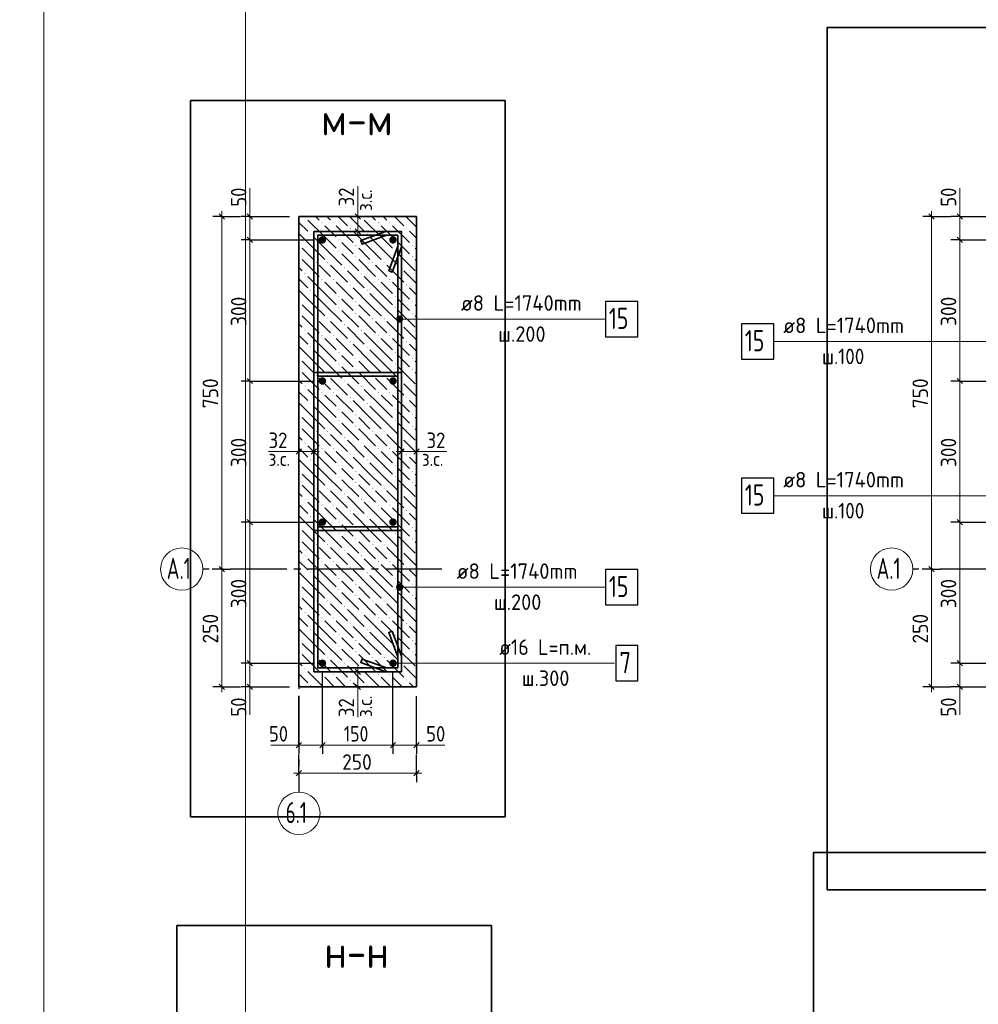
# Model space of a CAD drawing. Header units: millimetres. Extents: x 0 to 59400, y 0 to 42000.
# Tile 19 of 21: x 37198 to 50783, y 19999 to 33954. Entities that reach past the tile are written whole.
import ezdxf

# ---------------------------------------------------------------- set-up
doc = ezdxf.new("R2010")
doc.units = ezdxf.units.MM
doc.linetypes.add('______2', pattern=[270, 200, -70])
doc.linetypes.add('______5', pattern=[1100, 800, -100, 100, -100])
for name, color, linetype, lineweight in [('S1 Продольная арматура', 52, 'Continuous', 25), ('Standard', 7, 'Continuous', 25), ('Заголовок чертежа', 7, 'Continuous', 25), ('Позиционная метка линия выноска', 7, 'Continuous', 13), ('Размерная выноска', 7, 'Continuous', 13), ('Хомут', 52, 'Continuous', 25)]:
    doc.layers.add(name, color=color, linetype=linetype, lineweight=lineweight)
doc.layers.add('ЖБ Пилон', color=7, linetype='______2', lineweight=13, true_color=0xa0a0a0)
doc.layers.add('Оси', color=7, linetype='______5', lineweight=13, true_color=0x656565)
doc.styles.add('ISOCPEUR', font='txt')

msp = doc.modelspace()

# ---------------------------------------------------------------- hatches: boundary and pattern name
at = {"layer": 'S1 Продольная арматура', "linetype": 'Continuous', "lineweight": 18, "transparency": 33554687}
for points in [[(41542, 30833), (41538, 30854), (41526, 30871), (41509, 30883), (41488, 30887), (41468, 30883), (41451, 30871), (41439, 30854), (41435, 30833), (41439, 30813), (41451, 30796), (41468, 30784), (41488, 30780), (41509, 30784), (41526, 30796), (41538, 30813)], [(42542, 30833), (42538, 30854), (42526, 30871), (42509, 30883), (42488, 30887), (42468, 30883), (42451, 30871), (42439, 30854), (42435, 30833), (42439, 30813), (42451, 30796), (42468, 30784), (42488, 30780), (42509, 30784), (42526, 30796), (42538, 30813)], [(41542, 28833), (41538, 28854), (41526, 28871), (41509, 28883), (41488, 28887), (41468, 28883), (41451, 28871), (41439, 28854), (41435, 28833), (41439, 28813), (41451, 28796), (41468, 28784), (41488, 28780), (41509, 28784), (41526, 28796), (41538, 28813)], [(42542, 28833), (42538, 28854), (42526, 28871), (42509, 28883), (42488, 28887), (42468, 28883), (42451, 28871), (42439, 28854), (42435, 28833), (42439, 28813), (42451, 28796), (42468, 28784), (42488, 28780), (42509, 28784), (42526, 28796), (42538, 28813)], [(41542, 26833), (41538, 26854), (41526, 26871), (41509, 26883), (41488, 26887), (41468, 26883), (41451, 26871), (41439, 26854), (41435, 26833), (41439, 26813), (41451, 26796), (41468, 26784), (41488, 26780), (41509, 26784), (41526, 26796), (41538, 26813)], [(42542, 26833), (42538, 26854), (42526, 26871), (42509, 26883), (42488, 26887), (42468, 26883), (42451, 26871), (42439, 26854), (42435, 26833), (42439, 26813), (42451, 26796), (42468, 26784), (42488, 26780), (42509, 26784), (42526, 26796), (42538, 26813)], [(41542, 24833), (41538, 24854), (41526, 24871), (41509, 24883), (41488, 24887), (41468, 24883), (41451, 24871), (41439, 24854), (41435, 24833), (41439, 24813), (41451, 24796), (41468, 24784), (41488, 24780), (41509, 24784), (41526, 24796), (41538, 24813)], [(42542, 24833), (42538, 24854), (42526, 24871), (42509, 24883), (42488, 24887), (42468, 24883), (42451, 24871), (42439, 24854), (42435, 24833), (42439, 24813), (42451, 24796), (42468, 24784), (42488, 24780), (42509, 24784), (42526, 24796), (42538, 24813)]]:
    msp.add_hatch(color=7, dxfattribs=at).paths.add_polyline_path(points)
at = {"layer": 'ЖБ Пилон', "linetype": 'Continuous', "lineweight": 18, "transparency": 33554687}
for points in [[(41236, 31155), (41242, 31161), (41249, 31155), (41242, 31148)], [(42036, 31155), (42042, 31161), (42049, 31155), (42042, 31148)], [(41476, 31075), (41482, 31081), (41489, 31075), (41482, 31068)], [(41636, 31075), (41642, 31081), (41649, 31075), (41642, 31068)], [(41876, 30995), (41882, 31001), (41889, 30995), (41882, 30988)], [(42276, 31075), (42282, 31081), (42289, 31075), (42282, 31068)], [(42436, 31075), (42442, 31081), (42449, 31075), (42442, 31068)], [(42676, 30995), (42682, 31001), (42689, 30995), (42682, 30988)], [(41316, 30915), (41322, 30921), (41329, 30915), (41322, 30908)], [(41716, 30835), (41722, 30841), (41729, 30835), (41722, 30828)], [(42116, 30915), (42122, 30921), (42129, 30915), (42122, 30908)], [(42516, 30835), (42522, 30841), (42529, 30835), (42522, 30828)], [(41156, 30755), (41162, 30761), (41169, 30755), (41162, 30748)], [(41956, 30755), (41962, 30761), (41969, 30755), (41962, 30748)], [(42756, 30755), (42762, 30761), (42769, 30755), (42762, 30748)], [(41156, 30595), (41162, 30601), (41169, 30595), (41162, 30588)], [(41716, 30675), (41722, 30681), (41729, 30675), (41722, 30668)], [(41956, 30595), (41962, 30601), (41969, 30595), (41962, 30588)], [(42516, 30675), (42522, 30681), (42529, 30675), (42522, 30668)], [(42756, 30595), (42762, 30601), (42769, 30595), (42762, 30588)], [(41396, 30515), (41402, 30521), (41409, 30515), (41402, 30508)], [(41556, 30515), (41562, 30521), (41569, 30515), (41562, 30508)], [(41796, 30435), (41802, 30441), (41809, 30435), (41802, 30428)], [(42196, 30515), (42202, 30521), (42209, 30515), (42202, 30508)], [(42356, 30515), (42362, 30521), (42369, 30515), (42362, 30508)], [(42596, 30435), (42602, 30441), (42609, 30435), (42602, 30428)], [(41236, 30355), (41242, 30361), (41249, 30355), (41242, 30348)], [(42036, 30355), (42042, 30361), (42049, 30355), (42042, 30348)], [(41476, 30275), (41482, 30281), (41489, 30275), (41482, 30268)], [(41636, 30275), (41642, 30281), (41649, 30275), (41642, 30268)], [(41876, 30195), (41882, 30201), (41889, 30195), (41882, 30188)], [(42276, 30275), (42282, 30281), (42289, 30275), (42282, 30268)], [(42436, 30275), (42442, 30281), (42449, 30275), (42442, 30268)], [(42676, 30195), (42682, 30201), (42689, 30195), (42682, 30188)], [(41316, 30115), (41322, 30121), (41329, 30115), (41322, 30108)], [(41716, 30035), (41722, 30041), (41729, 30035), (41722, 30028)], [(42116, 30115), (42122, 30121), (42129, 30115), (42122, 30108)], [(42516, 30035), (42522, 30041), (42529, 30035), (42522, 30028)], [(41156, 29955), (41162, 29961), (41169, 29955), (41162, 29948)], [(41716, 29875), (41722, 29881), (41729, 29875), (41722, 29868)], [(41956, 29955), (41962, 29961), (41969, 29955), (41962, 29948)], [(42516, 29875), (42522, 29881), (42529, 29875), (42522, 29868)], [(42756, 29955), (42762, 29961), (42769, 29955), (42762, 29948)], [(41156, 29795), (41162, 29801), (41169, 29795), (41162, 29788)], [(41956, 29795), (41962, 29801), (41969, 29795), (41962, 29788)], [(42756, 29795), (42762, 29801), (42769, 29795), (42762, 29788)], [(41396, 29715), (41402, 29721), (41409, 29715), (41402, 29708)], [(41556, 29715), (41562, 29721), (41569, 29715), (41562, 29708)], [(41796, 29635), (41802, 29641), (41809, 29635), (41802, 29628)], [(42196, 29715), (42202, 29721), (42209, 29715), (42202, 29708)], [(42356, 29715), (42362, 29721), (42369, 29715), (42362, 29708)], [(42596, 29635), (42602, 29641), (42609, 29635), (42602, 29628)], [(41236, 29555), (41242, 29561), (41249, 29555), (41242, 29548)], [(41476, 29475), (41482, 29481), (41489, 29475), (41482, 29468)], [(41636, 29475), (41642, 29481), (41649, 29475), (41642, 29468)], [(42036, 29555), (42042, 29561), (42049, 29555), (42042, 29548)], [(42276, 29475), (42282, 29481), (42289, 29475), (42282, 29468)], [(42436, 29475), (42442, 29481), (42449, 29475), (42442, 29468)], [(41316, 29315), (41322, 29321), (41329, 29315), (41322, 29308)], [(41876, 29395), (41882, 29401), (41889, 29395), (41882, 29388)], [(42116, 29315), (42122, 29321), (42129, 29315), (42122, 29308)], [(42676, 29395), (42682, 29401), (42689, 29395), (42682, 29388)], [(41716, 29235), (41722, 29241), (41729, 29235), (41722, 29228)], [(42516, 29235), (42522, 29241), (42529, 29235), (42522, 29228)], [(41156, 29155), (41162, 29161), (41169, 29155), (41162, 29148)], [(41716, 29075), (41722, 29081), (41729, 29075), (41722, 29068)], [(41956, 29155), (41962, 29161), (41969, 29155), (41962, 29148)], [(42516, 29075), (42522, 29081), (42529, 29075), (42522, 29068)], [(42756, 29155), (42762, 29161), (42769, 29155), (42762, 29148)], [(41156, 28995), (41162, 29001), (41169, 28995), (41162, 28988)], [(41396, 28915), (41402, 28921), (41409, 28915), (41402, 28908)], [(41556, 28915), (41562, 28921), (41569, 28915), (41562, 28908)], [(41956, 28995), (41962, 29001), (41969, 28995), (41962, 28988)], [(42196, 28915), (42202, 28921), (42209, 28915), (42202, 28908)], [(42356, 28915), (42362, 28921), (42369, 28915), (42362, 28908)], [(42756, 28995), (42762, 29001), (42769, 28995), (42762, 28988)], [(41236, 28755), (41242, 28761), (41249, 28755), (41242, 28748)], [(41796, 28835), (41802, 28841), (41809, 28835), (41802, 28828)], [(42036, 28755), (42042, 28761), (42049, 28755), (42042, 28748)], [(42596, 28835), (42602, 28841), (42609, 28835), (42602, 28828)], [(41476, 28675), (41482, 28681), (41489, 28675), (41482, 28668)], [(41636, 28675), (41642, 28681), (41649, 28675), (41642, 28668)], [(42276, 28675), (42282, 28681), (42289, 28675), (42282, 28668)], [(42436, 28675), (42442, 28681), (42449, 28675), (42442, 28668)], [(41316, 28515), (41322, 28521), (41329, 28515), (41322, 28508)], [(41876, 28595), (41882, 28601), (41889, 28595), (41882, 28588)], [(42116, 28515), (42122, 28521), (42129, 28515), (42122, 28508)], [(42676, 28595), (42682, 28601), (42689, 28595), (42682, 28588)], [(41156, 28355), (41162, 28361), (41169, 28355), (41162, 28348)], [(41716, 28435), (41722, 28441), (41729, 28435), (41722, 28428)], [(41956, 28355), (41962, 28361), (41969, 28355), (41962, 28348)], [(42516, 28435), (42522, 28441), (42529, 28435), (42522, 28428)], [(42756, 28355), (42762, 28361), (42769, 28355), (42762, 28348)], [(41156, 28195), (41162, 28201), (41169, 28195), (41162, 28188)], [(41716, 28275), (41722, 28281), (41729, 28275), (41722, 28268)], [(41956, 28195), (41962, 28201), (41969, 28195), (41962, 28188)], [(42516, 28275), (42522, 28281), (42529, 28275), (42522, 28268)], [(42756, 28195), (42762, 28201), (42769, 28195), (42762, 28188)], [(41396, 28115), (41402, 28121), (41409, 28115), (41402, 28108)], [(41556, 28115), (41562, 28121), (41569, 28115), (41562, 28108)], [(42196, 28115), (42202, 28121), (42209, 28115), (42202, 28108)], [(42356, 28115), (42362, 28121), (42369, 28115), (42362, 28108)], [(41236, 27955), (41242, 27961), (41249, 27955), (41242, 27948)], [(41796, 28035), (41802, 28041), (41809, 28035), (41802, 28028)], [(42036, 27955), (42042, 27961), (42049, 27955), (42042, 27948)], [(42596, 28035), (42602, 28041), (42609, 28035), (42602, 28028)], [(41476, 27875), (41482, 27881), (41489, 27875), (41482, 27868)], [(41636, 27875), (41642, 27881), (41649, 27875), (41642, 27868)], [(41876, 27795), (41882, 27801), (41889, 27795), (41882, 27788)], [(42276, 27875), (42282, 27881), (42289, 27875), (42282, 27868)], [(42436, 27875), (42442, 27881), (42449, 27875), (42442, 27868)], [(42676, 27795), (42682, 27801), (42689, 27795), (42682, 27788)], [(41316, 27715), (41322, 27721), (41329, 27715), (41322, 27708)], [(41716, 27635), (41722, 27641), (41729, 27635), (41722, 27628)], [(42116, 27715), (42122, 27721), (42129, 27715), (42122, 27708)], [(42516, 27635), (42522, 27641), (42529, 27635), (42522, 27628)], [(41156, 27555), (41162, 27561), (41169, 27555), (41162, 27548)], [(41956, 27555), (41962, 27561), (41969, 27555), (41962, 27548)], [(42756, 27555), (42762, 27561), (42769, 27555), (42762, 27548)], [(41156, 27395), (41162, 27401), (41169, 27395), (41162, 27388)], [(41716, 27475), (41722, 27481), (41729, 27475), (41722, 27468)], [(41956, 27395), (41962, 27401), (41969, 27395), (41962, 27388)], [(42516, 27475), (42522, 27481), (42529, 27475), (42522, 27468)], [(42756, 27395), (42762, 27401), (42769, 27395), (42762, 27388)], [(41396, 27315), (41402, 27321), (41409, 27315), (41402, 27308)], [(41556, 27315), (41562, 27321), (41569, 27315), (41562, 27308)], [(41796, 27235), (41802, 27241), (41809, 27235), (41802, 27228)], [(42196, 27315), (42202, 27321), (42209, 27315), (42202, 27308)], [(42356, 27315), (42362, 27321), (42369, 27315), (42362, 27308)], [(42596, 27235), (42602, 27241), (42609, 27235), (42602, 27228)], [(41236, 27155), (41242, 27161), (41249, 27155), (41242, 27148)], [(41476, 27075), (41482, 27081), (41489, 27075), (41482, 27068)], [(41636, 27075), (41642, 27081), (41649, 27075), (41642, 27068)], [(42036, 27155), (42042, 27161), (42049, 27155), (42042, 27148)], [(42276, 27075), (42282, 27081), (42289, 27075), (42282, 27068)], [(42436, 27075), (42442, 27081), (42449, 27075), (42442, 27068)], [(41876, 26995), (41882, 27001), (41889, 26995), (41882, 26988)], [(42676, 26995), (42682, 27001), (42689, 26995), (42682, 26988)], [(41316, 26915), (41322, 26921), (41329, 26915), (41322, 26908)], [(41716, 26835), (41722, 26841), (41729, 26835), (41722, 26828)], [(42116, 26915), (42122, 26921), (42129, 26915), (42122, 26908)], [(42516, 26835), (42522, 26841), (42529, 26835), (42522, 26828)], [(41156, 26755), (41162, 26761), (41169, 26755), (41162, 26748)], [(41716, 26675), (41722, 26681), (41729, 26675), (41722, 26668)], [(41956, 26755), (41962, 26761), (41969, 26755), (41962, 26748)], [(42516, 26675), (42522, 26681), (42529, 26675), (42522, 26668)], [(42756, 26755), (42762, 26761), (42769, 26755), (42762, 26748)], [(41156, 26595), (41162, 26601), (41169, 26595), (41162, 26588)], [(41396, 26515), (41402, 26521), (41409, 26515), (41402, 26508)], [(41556, 26515), (41562, 26521), (41569, 26515), (41562, 26508)], [(41956, 26595), (41962, 26601), (41969, 26595), (41962, 26588)], [(42196, 26515), (42202, 26521), (42209, 26515), (42202, 26508)], [(42356, 26515), (42362, 26521), (42369, 26515), (42362, 26508)], [(42756, 26595), (42762, 26601), (42769, 26595), (42762, 26588)], [(41796, 26435), (41802, 26441), (41809, 26435), (41802, 26428)], [(42596, 26435), (42602, 26441), (42609, 26435), (42602, 26428)], [(41236, 26355), (41242, 26361), (41249, 26355), (41242, 26348)], [(41476, 26275), (41482, 26281), (41489, 26275), (41482, 26268)], [(41636, 26275), (41642, 26281), (41649, 26275), (41642, 26268)], [(42036, 26355), (42042, 26361), (42049, 26355), (42042, 26348)], [(42276, 26275), (42282, 26281), (42289, 26275), (42282, 26268)], [(42436, 26275), (42442, 26281), (42449, 26275), (42442, 26268)], [(41316, 26115), (41322, 26121), (41329, 26115), (41322, 26108)], [(41876, 26195), (41882, 26201), (41889, 26195), (41882, 26188)], [(42116, 26115), (42122, 26121), (42129, 26115), (42122, 26108)], [(42676, 26195), (42682, 26201), (42689, 26195), (42682, 26188)], [(41156, 25955), (41162, 25961), (41169, 25955), (41162, 25948)], [(41716, 26035), (41722, 26041), (41729, 26035), (41722, 26028)], [(41956, 25955), (41962, 25961), (41969, 25955), (41962, 25948)], [(42516, 26035), (42522, 26041), (42529, 26035), (42522, 26028)], [(42756, 25955), (42762, 25961), (42769, 25955), (42762, 25948)], [(41716, 25875), (41722, 25881), (41729, 25875), (41722, 25868)], [(42516, 25875), (42522, 25881), (42529, 25875), (42522, 25868)], [(41156, 25795), (41162, 25801), (41169, 25795), (41162, 25788)], [(41396, 25715), (41402, 25721), (41409, 25715), (41402, 25708)], [(41556, 25715), (41562, 25721), (41569, 25715), (41562, 25708)], [(41956, 25795), (41962, 25801), (41969, 25795), (41962, 25788)], [(42196, 25715), (42202, 25721), (42209, 25715), (42202, 25708)], [(42356, 25715), (42362, 25721), (42369, 25715), (42362, 25708)], [(42756, 25795), (42762, 25801), (42769, 25795), (42762, 25788)], [(41236, 25555), (41242, 25561), (41249, 25555), (41242, 25548)], [(41796, 25635), (41802, 25641), (41809, 25635), (41802, 25628)], [(42036, 25555), (42042, 25561), (42049, 25555), (42042, 25548)], [(42596, 25635), (42602, 25641), (42609, 25635), (42602, 25628)], [(41476, 25475), (41482, 25481), (41489, 25475), (41482, 25468)], [(41636, 25475), (41642, 25481), (41649, 25475), (41642, 25468)], [(41876, 25395), (41882, 25401), (41889, 25395), (41882, 25388)], [(42276, 25475), (42282, 25481), (42289, 25475), (42282, 25468)], [(42436, 25475), (42442, 25481), (42449, 25475), (42442, 25468)], [(42676, 25395), (42682, 25401), (42689, 25395), (42682, 25388)], [(41316, 25315), (41322, 25321), (41329, 25315), (41322, 25308)], [(42116, 25315), (42122, 25321), (42129, 25315), (42122, 25308)], [(41156, 25155), (41162, 25161), (41169, 25155), (41162, 25148)], [(41716, 25235), (41722, 25241), (41729, 25235), (41722, 25228)], [(41956, 25155), (41962, 25161), (41969, 25155), (41962, 25148)], [(42516, 25235), (42522, 25241), (42529, 25235), (42522, 25228)], [(42756, 25155), (42762, 25161), (42769, 25155), (42762, 25148)], [(41156, 24995), (41162, 25001), (41169, 24995), (41162, 24988)], [(41716, 25075), (41722, 25081), (41729, 25075), (41722, 25068)], [(41956, 24995), (41962, 25001), (41969, 24995), (41962, 24988)], [(42516, 25075), (42522, 25081), (42529, 25075), (42522, 25068)], [(42756, 24995), (42762, 25001), (42769, 24995), (42762, 24988)], [(41396, 24915), (41402, 24921), (41409, 24915), (41402, 24908)], [(41556, 24915), (41562, 24921), (41569, 24915), (41562, 24908)], [(41796, 24835), (41802, 24841), (41809, 24835), (41802, 24828)], [(42196, 24915), (42202, 24921), (42209, 24915), (42202, 24908)], [(42356, 24915), (42362, 24921), (42369, 24915), (42362, 24908)], [(42596, 24835), (42602, 24841), (42609, 24835), (42602, 24828)], [(41236, 24755), (41242, 24761), (41249, 24755), (41242, 24748)], [(42036, 24755), (42042, 24761), (42049, 24755), (42042, 24748)], [(41476, 24675), (41482, 24681), (41489, 24675), (41482, 24668)], [(41636, 24675), (41642, 24681), (41649, 24675), (41642, 24668)], [(41876, 24595), (41882, 24601), (41889, 24595), (41882, 24588)], [(42276, 24675), (42282, 24681), (42289, 24675), (42282, 24668)], [(42436, 24675), (42442, 24681), (42449, 24675), (42442, 24668)], [(42676, 24595), (42682, 24601), (42689, 24595), (42682, 24588)], [(41316, 24515), (41322, 24521), (41329, 24515), (41322, 24508)], [(42116, 24515), (42122, 24521), (42129, 24515), (42122, 24508)]]:
    msp.add_hatch(color=7, dxfattribs=at).paths.add_polyline_path(points, flags=16)
at = {"layer": 'Позиционная метка линия выноска', "linetype": 'Continuous', "lineweight": 13, "transparency": 33554687}
for points in [[(42543, 29689), (42543, 29734), (42537, 29711)], [(42559, 29673), (42559, 29750), (42543, 29734)], [(42559, 29673), (42543, 29734), (42543, 29689)], [(42582, 29666), (42582, 29756), (42559, 29750)], [(42582, 29666), (42559, 29750), (42559, 29673)], [(42604, 29673), (42604, 29750), (42582, 29756)], [(42604, 29673), (42582, 29756), (42582, 29666)], [(42620, 29689), (42620, 29734), (42604, 29750)], [(42620, 29689), (42604, 29750), (42604, 29673)], [(42620, 29734), (42620, 29689), (42627, 29711)], [(42582, 25866), (42582, 25956), (42559, 25950)], [(42604, 25873), (42604, 25950), (42582, 25956)], [(42604, 25873), (42582, 25956), (42582, 25866)], [(42543, 25889), (42543, 25934), (42537, 25911)], [(42559, 25873), (42559, 25950), (42543, 25934)], [(42559, 25873), (42543, 25934), (42543, 25889)], [(42582, 25866), (42559, 25950), (42559, 25873)], [(42620, 25889), (42620, 25934), (42604, 25950)], [(42620, 25889), (42604, 25950), (42604, 25873)], [(42620, 25934), (42620, 25889), (42627, 25911)]]:
    msp.add_hatch(color=7, dxfattribs=at).paths.add_polyline_path(points)

# ---------------------------------------------------------------- linework, layer by layer
at = {"layer": 'S1 Продольная арматура', "color": 7, "linetype": 'Continuous', "lineweight": 25, "transparency": 33554687}
msp.add_lwpolyline([(45648, 24583), (45958, 24583), (45958, 25083), (45648, 25083), (45648, 24583)], dxfattribs=at)
at = {"layer": 'Standard', "color": 251, "linetype": 'Continuous', "lineweight": -3, "true_color": 0x656565, "transparency": 33554687}
for p, q in [((40061, 31167), (39936, 31167)), ((40061, 31167), (40186, 31167)), ((40061, 31167), (40328, 31167)), ((40461, 31167), (40336, 31167)), ((40461, 31167), (40586, 31167)), ((40461, 31167), (41022, 31167)), ((41988, 31167), (41863, 31167)), ((41988, 31167), (42113, 31167)), ((50121, 31167), (49996, 31167)), ((50121, 31167), (50246, 31167)), ((50121, 31167), (50388, 31167)), ((50521, 31167), (50396, 31167)), ((50521, 31167), (50646, 31167)), ((50521, 31167), (51082, 31167)), ((41988, 30953), (41863, 30953)), ((41988, 30953), (42113, 30953)), ((40461, 30833), (40336, 30833)), ((40461, 30833), (40586, 30833)), ((40461, 30833), (41355, 30833)), ((50521, 30833), (50396, 30833)), ((50521, 30833), (50646, 30833)), ((50521, 30833), (51415, 30833)), ((40461, 28833), (40336, 28833)), ((40461, 28833), (40586, 28833)), ((40461, 28833), (41355, 28833)), ((50521, 28833), (50396, 28833)), ((50521, 28833), (50646, 28833)), ((50521, 28833), (51415, 28833)), ((41155, 27833), (41155, 27958)), ((41368, 27833), (41368, 27958)), ((42608, 27833), (42608, 27958)), ((42822, 27833), (42822, 27958)), ((41155, 27833), (41155, 27708)), ((41368, 27833), (41368, 27708)), ((42608, 27833), (42608, 27708)), ((42822, 27833), (42822, 27708)), ((40461, 26833), (40336, 26833)), ((40461, 26833), (40586, 26833)), ((40461, 26833), (41355, 26833)), ((50521, 26833), (50396, 26833)), ((50521, 26833), (50646, 26833)), ((50521, 26833), (51415, 26833)), ((40061, 26167), (39936, 26167)), ((40061, 26167), (40186, 26167)), ((50121, 26167), (49996, 26167)), ((50121, 26167), (50246, 26167)), ((40461, 24833), (40336, 24833)), ((40461, 24833), (40586, 24833)), ((40461, 24833), (41355, 24833)), ((41988, 24713), (41863, 24713)), ((41988, 24713), (42113, 24713)), ((50521, 24833), (50396, 24833)), ((50521, 24833), (50646, 24833)), ((50521, 24833), (51415, 24833)), ((40061, 24500), (39936, 24500)), ((40061, 24500), (40186, 24500)), ((40061, 24500), (40328, 24500)), ((40461, 24500), (40336, 24500)), ((40461, 24500), (40586, 24500)), ((40461, 24500), (41022, 24500)), ((41988, 24500), (41863, 24500)), ((41988, 24500), (42113, 24500)), ((50121, 24500), (49996, 24500)), ((50121, 24500), (50246, 24500)), ((50121, 24500), (50388, 24500)), ((50521, 24500), (50396, 24500)), ((50521, 24500), (50646, 24500)), ((50521, 24500), (51082, 24500)), ((41155, 23673), (41155, 23798)), ((41488, 23673), (41488, 23798)), ((42488, 23673), (42488, 23798)), ((42822, 23673), (42822, 23798)), ((41155, 23673), (41155, 23548)), ((41488, 23673), (41488, 23548)), ((42488, 23673), (42488, 23548)), ((42822, 23673), (42822, 23548)), ((41155, 23273), (41155, 23540)), ((42822, 23273), (42822, 23540)), ((41155, 23273), (41155, 23398)), ((42822, 23273), (42822, 23398)), ((41155, 23273), (41155, 23148)), ((42822, 23273), (42822, 23148))]:
    msp.add_line(p, q, dxfattribs=at)
at = {"layer": 'Standard', "color": 7, "linetype": 'Continuous', "lineweight": 25, "transparency": 33554687}
for p, q in [((40024, 31204), (40099, 31129)), ((40424, 31204), (40499, 31129)), ((42026, 31129), (41951, 31204)), ((50084, 31204), (50159, 31129)), ((50484, 31204), (50559, 31129)), ((42026, 30916), (41951, 30991)), ((40424, 30871), (40499, 30796)), ((50484, 30871), (50559, 30796)), ((40424, 28871), (40499, 28796)), ((50484, 28871), (50559, 28796)), ((41192, 27871), (41117, 27796)), ((41406, 27871), (41331, 27796)), ((42571, 27796), (42646, 27871)), ((42784, 27796), (42859, 27871)), ((40424, 26871), (40499, 26796)), ((50484, 26871), (50559, 26796)), ((40024, 26204), (40099, 26129)), ((50084, 26204), (50159, 26129)), ((40424, 24871), (40499, 24796)), ((50484, 24871), (50559, 24796)), ((41951, 24751), (42026, 24676)), ((40024, 24538), (40099, 24463)), ((40424, 24538), (40499, 24463)), ((41951, 24538), (42026, 24463)), ((50084, 24538), (50159, 24463)), ((50484, 24538), (50559, 24463)), ((41117, 23636), (41192, 23711)), ((41451, 23636), (41526, 23711)), ((42451, 23636), (42526, 23711)), ((42784, 23636), (42859, 23711)), ((41117, 23236), (41192, 23311)), ((42784, 23236), (42859, 23311))]:
    msp.add_line(p, q, dxfattribs=at)
at = {"layer": 'Standard', "color": 7, "linetype": 'Continuous', "lineweight": 13, "transparency": 33554687}
for p, q in [((40061, 31167), (40061, 31242)), ((40461, 31167), (40461, 31242)), ((40461, 31167), (40461, 30833)), ((41988, 31167), (41988, 31242)), ((41988, 30953), (41988, 31167)), ((50121, 31167), (50121, 31242)), ((50521, 31167), (50521, 31242)), ((50521, 31167), (50521, 30833)), ((41988, 30953), (41988, 30878)), ((40461, 30833), (40461, 28833)), ((50521, 30833), (50521, 28833)), ((40461, 28833), (40461, 26833)), ((50521, 28833), (50521, 26833)), ((41155, 27833), (41080, 27833)), ((41368, 27833), (41155, 27833)), ((41368, 27833), (41443, 27833)), ((42608, 27833), (42533, 27833)), ((42608, 27833), (42822, 27833)), ((42822, 27833), (42897, 27833)), ((40461, 26833), (40461, 24833)), ((50521, 26833), (50521, 24833)), ((40061, 26167), (40061, 24500)), ((50121, 26167), (50121, 24500)), ((40461, 24833), (40461, 24500)), ((41988, 24713), (41988, 24788)), ((41988, 24713), (41988, 24500)), ((50521, 24833), (50521, 24500)), ((40061, 24500), (40061, 24425)), ((40461, 24500), (40461, 24425)), ((41988, 24500), (41988, 24425)), ((50121, 24500), (50121, 24425)), ((50521, 24500), (50521, 24425)), ((41155, 23673), (41080, 23673)), ((41155, 23673), (41488, 23673)), ((41488, 23673), (42488, 23673)), ((42488, 23673), (42822, 23673)), ((42822, 23673), (42897, 23673)), ((41155, 23273), (41080, 23273)), ((41155, 23273), (42822, 23273)), ((42822, 23273), (42897, 23273))]:
    msp.add_line(p, q, dxfattribs=at)
for points in [[(40400, 41500), (2000, 41500), (2000, 500), (40400, 500), (40400, 41500)], [(58900, 41500), (37538, 41500), (37538, 6649), (58900, 6649), (58900, 41500)], [(40061, 31167), (40061, 28364), (40061, 28364), (40061, 26167)], [(50121, 31167), (50121, 28395), (50121, 28395), (50121, 26167)]]:
    msp.add_lwpolyline(points, dxfattribs=at)
at = {"layer": 'Standard', "color": 254, "linetype": 'Continuous', "lineweight": 35, "true_color": 0xc4c4ff, "transparency": 33554687}
for points in [[(48643, 21622), (55159, 21622), (55159, 33846), (48643, 33846), (48643, 21622)], [(39620, 22656), (44077, 22656), (44077, 32809), (39620, 32809), (39620, 22656)], [(48450, 9929), (54966, 9929), (54966, 22152), (48450, 22152), (48450, 9929)], [(39427, 10963), (43884, 10963), (43884, 21115), (39427, 21115), (39427, 10963)]]:
    msp.add_lwpolyline(points, dxfattribs=at)
at = {"layer": 'Standard', "color": 251, "linetype": 'Continuous', "lineweight": -3, "true_color": 0x656565, "transparency": 33554687}
for points in [[(40061, 26167), (40044, 26167), (40044, 26167), (39928, 26167)], [(50121, 26167), (50104, 26167), (50104, 26167), (49988, 26167)], [(41488, 23673), (41488, 23690), (41488, 23690), (41488, 23690), (41488, 23690), (41488, 24463), (41488, 24463), (41488, 24700)], [(42488, 23673), (42488, 23690), (42488, 23690), (42488, 24700)], [(41155, 23673), (41155, 23690), (41155, 23690), (41155, 23690), (41155, 23690), (41155, 24137), (41155, 24137), (41155, 24367)], [(42822, 23673), (42822, 23690), (42822, 23690), (42822, 24367)]]:
    msp.add_lwpolyline(points, dxfattribs=at)
at = {"layer": 'ЖБ Пилон', "color": 7, "linetype": 'Continuous', "lineweight": 35, "transparency": 33554687}
for p, q in [((41155, 31167), (41155, 24500)), ((42822, 31167), (41155, 31167)), ((42822, 24500), (42822, 31167)), ((41155, 24500), (42822, 24500))]:
    msp.add_line(p, q, dxfattribs=at)
at = {"layer": 'ЖБ Пилон', "color": 9, "linetype": 'Continuous', "lineweight": 18, "true_color": 0xc7c7c7, "transparency": 33554687}
for p, q in [((41390, 31167), (41442, 31115)), ((41602, 31115), (41550, 31167)), ((41710, 31167), (41842, 31035)), ((41870, 31167), (42082, 30955)), ((42190, 31167), (42242, 31115)), ((42402, 31115), (42350, 31167)), ((42510, 31167), (42642, 31035)), ((42670, 31167), (42822, 31016)), ((41155, 31082), (41282, 30955)), ((41522, 30875), (41282, 31115)), ((41522, 31035), (41682, 30875)), ((41682, 31035), (41922, 30795)), ((42322, 30875), (42082, 31115)), ((42322, 31035), (42482, 30875)), ((42482, 31035), (42722, 30795)), ((41362, 30715), (41155, 30922)), ((41362, 30875), (41522, 30715)), ((41522, 30875), (41682, 30715)), ((42162, 30715), (41922, 30955)), ((42162, 30875), (42322, 30715)), ((42322, 30875), (42482, 30715)), ((42822, 30856), (42722, 30955)), ((41202, 30715), (41362, 30555)), ((41362, 30715), (41522, 30555)), ((41522, 30715), (41762, 30475)), ((41842, 30715), (41762, 30795)), ((41922, 30635), (41842, 30715)), ((42002, 30715), (42162, 30555)), ((42162, 30715), (42322, 30555)), ((42322, 30715), (42562, 30475)), ((42642, 30715), (42562, 30795)), ((42722, 30635), (42642, 30715)), ((42802, 30715), (42822, 30696)), ((41762, 30635), (42002, 30395)), ((42562, 30635), (42802, 30395)), ((41155, 30442), (41202, 30395)), ((41202, 30555), (41442, 30315)), ((41522, 30395), (41442, 30475)), ((41602, 30475), (41842, 30235)), ((42002, 30555), (42242, 30315)), ((42322, 30395), (42242, 30475)), ((42402, 30475), (42642, 30235)), ((42802, 30555), (42822, 30536)), ((41522, 30075), (41282, 30315)), ((41602, 30315), (41522, 30395)), ((41842, 30395), (42082, 30155)), ((42322, 30075), (42082, 30315)), ((42402, 30315), (42322, 30395)), ((42642, 30395), (42822, 30216)), ((41155, 30282), (41282, 30155)), ((41522, 30235), (41682, 30075)), ((41682, 30235), (41922, 29995)), ((42162, 29915), (41922, 30155)), ((42322, 30235), (42482, 30075)), ((42482, 30235), (42722, 29995)), ((42822, 30056), (42722, 30155)), ((41362, 29915), (41155, 30122)), ((41362, 30075), (41522, 29915)), ((41522, 30075), (41682, 29915)), ((42162, 30075), (42322, 29915)), ((42322, 30075), (42482, 29915)), ((41202, 29915), (41362, 29755)), ((41362, 29915), (41522, 29755)), ((41522, 29915), (41762, 29675)), ((41842, 29915), (41762, 29995)), ((41922, 29835), (41842, 29915)), ((42002, 29915), (42162, 29755)), ((42162, 29915), (42322, 29755)), ((42322, 29915), (42562, 29675)), ((42642, 29915), (42562, 29995)), ((42722, 29835), (42642, 29915)), ((42802, 29915), (42822, 29896)), ((41202, 29755), (41442, 29515)), ((41762, 29835), (42002, 29595)), ((42002, 29755), (42242, 29515)), ((42562, 29835), (42802, 29595)), ((42802, 29755), (42822, 29736)), ((41155, 29642), (41202, 29595)), ((41522, 29595), (41442, 29675)), ((41602, 29515), (41522, 29595)), ((41602, 29675), (41842, 29435)), ((41842, 29595), (42082, 29355)), ((42322, 29595), (42242, 29675)), ((42402, 29515), (42322, 29595)), ((42402, 29675), (42642, 29435)), ((42642, 29595), (42822, 29416)), ((41155, 29482), (41282, 29355)), ((41522, 29275), (41282, 29515)), ((42322, 29275), (42082, 29515)), ((41362, 29115), (41155, 29322)), ((41522, 29435), (41682, 29275)), ((41682, 29435), (41922, 29195)), ((42162, 29115), (41922, 29355)), ((42322, 29435), (42482, 29275)), ((42482, 29435), (42722, 29195)), ((42822, 29256), (42722, 29355)), ((41362, 29275), (41522, 29115)), ((41522, 29275), (41682, 29115)), ((41842, 29115), (41762, 29195)), ((42162, 29275), (42322, 29115)), ((42322, 29275), (42482, 29115)), ((42642, 29115), (42562, 29195)), ((41202, 29115), (41362, 28955)), ((41362, 29115), (41522, 28955)), ((41522, 29115), (41762, 28875)), ((41762, 29035), (42002, 28795)), ((41922, 29035), (41842, 29115)), ((42002, 29115), (42162, 28955)), ((42162, 29115), (42322, 28955)), ((42322, 29115), (42562, 28875)), ((42562, 29035), (42802, 28795)), ((42722, 29035), (42642, 29115)), ((42802, 29115), (42822, 29096)), ((41202, 28955), (41442, 28715)), ((42002, 28955), (42242, 28715)), ((42802, 28955), (42822, 28936)), ((41155, 28842), (41202, 28795)), ((41522, 28795), (41442, 28875)), ((41602, 28715), (41522, 28795)), ((41602, 28875), (41842, 28635)), ((41842, 28795), (42082, 28555)), ((42322, 28795), (42242, 28875)), ((42402, 28715), (42322, 28795)), ((42402, 28875), (42642, 28635)), ((42642, 28795), (42822, 28616)), ((41155, 28682), (41282, 28555)), ((41522, 28475), (41282, 28715)), ((41522, 28635), (41682, 28475)), ((41682, 28635), (41922, 28395)), ((42322, 28475), (42082, 28715)), ((42322, 28635), (42482, 28475)), ((42482, 28635), (42722, 28395)), ((41362, 28315), (41155, 28522)), ((41362, 28475), (41522, 28315)), ((41522, 28475), (41682, 28315)), ((42162, 28315), (41922, 28555)), ((42162, 28475), (42322, 28315)), ((42322, 28475), (42482, 28315)), ((42822, 28456), (42722, 28555)), ((41842, 28315), (41762, 28395)), ((42642, 28315), (42562, 28395)), ((41202, 28315), (41362, 28155)), ((41362, 28315), (41522, 28155)), ((41522, 28315), (41762, 28075)), ((41762, 28235), (42002, 27995)), ((41922, 28235), (41842, 28315)), ((42002, 28315), (42162, 28155)), ((42162, 28315), (42322, 28155)), ((42322, 28315), (42562, 28075)), ((42562, 28235), (42802, 27995)), ((42722, 28235), (42642, 28315)), ((42802, 28315), (42822, 28296)), ((41202, 28155), (41442, 27915)), ((41522, 27995), (41442, 28075)), ((41602, 28075), (41842, 27835)), ((42002, 28155), (42242, 27915)), ((42322, 27995), (42242, 28075)), ((42402, 28075), (42642, 27835)), ((42802, 28155), (42822, 28136)), ((41155, 28042), (41202, 27995)), ((41522, 27675), (41282, 27915)), ((41602, 27915), (41522, 27995)), ((41842, 27995), (42082, 27755)), ((42322, 27675), (42082, 27915)), ((42402, 27915), (42322, 27995)), ((42642, 27995), (42822, 27816)), ((41155, 27882), (41282, 27755)), ((41522, 27835), (41682, 27675)), ((41682, 27835), (41922, 27595)), ((42322, 27835), (42482, 27675)), ((42482, 27835), (42722, 27595)), ((41362, 27515), (41155, 27722)), ((41362, 27675), (41522, 27515)), ((41522, 27675), (41682, 27515)), ((42162, 27515), (41922, 27755)), ((42162, 27675), (42322, 27515)), ((42322, 27675), (42482, 27515)), ((42822, 27656), (42722, 27755)), ((41202, 27515), (41362, 27355)), ((41362, 27515), (41522, 27355)), ((41522, 27515), (41762, 27275)), ((41842, 27515), (41762, 27595)), ((41922, 27435), (41842, 27515)), ((42002, 27515), (42162, 27355)), ((42162, 27515), (42322, 27355)), ((42322, 27515), (42562, 27275)), ((42642, 27515), (42562, 27595)), ((42722, 27435), (42642, 27515)), ((42802, 27515), (42822, 27496)), ((41202, 27355), (41442, 27115)), ((41762, 27435), (42002, 27195)), ((42002, 27355), (42242, 27115)), ((42562, 27435), (42802, 27195)), ((42802, 27355), (42822, 27336)), ((41155, 27242), (41202, 27195)), ((41522, 27195), (41442, 27275)), ((41602, 27275), (41842, 27035)), ((42322, 27195), (42242, 27275)), ((42402, 27275), (42642, 27035)), ((41155, 27082), (41282, 26955)), ((41522, 26875), (41282, 27115)), ((41602, 27115), (41522, 27195)), ((41842, 27195), (42082, 26955)), ((42322, 26875), (42082, 27115)), ((42402, 27115), (42322, 27195)), ((42642, 27195), (42822, 27016)), ((41522, 27035), (41682, 26875)), ((41682, 27035), (41922, 26795)), ((42162, 26715), (41922, 26955)), ((42322, 27035), (42482, 26875)), ((42482, 27035), (42722, 26795)), ((42822, 26856), (42722, 26955)), ((41362, 26715), (41155, 26922)), ((41362, 26875), (41522, 26715)), ((41522, 26875), (41682, 26715)), ((41842, 26715), (41762, 26795)), ((42162, 26875), (42322, 26715)), ((42322, 26875), (42482, 26715)), ((42642, 26715), (42562, 26795)), ((41202, 26715), (41362, 26555)), ((41362, 26715), (41522, 26555)), ((41522, 26715), (41762, 26475)), ((41922, 26635), (41842, 26715)), ((42002, 26715), (42162, 26555)), ((42162, 26715), (42322, 26555)), ((42322, 26715), (42562, 26475)), ((42722, 26635), (42642, 26715)), ((42802, 26715), (42822, 26696)), ((41202, 26555), (41442, 26315)), ((41762, 26635), (42002, 26395)), ((42002, 26555), (42242, 26315)), ((42562, 26635), (42802, 26395)), ((42802, 26555), (42822, 26536)), ((41155, 26442), (41202, 26395)), ((41522, 26395), (41442, 26475)), ((41602, 26315), (41522, 26395)), ((41602, 26475), (41842, 26235)), ((41842, 26395), (42082, 26155)), ((42322, 26395), (42242, 26475)), ((42402, 26315), (42322, 26395)), ((42402, 26475), (42642, 26235)), ((42642, 26395), (42822, 26216)), ((41155, 26282), (41282, 26155)), ((41522, 26075), (41282, 26315)), ((42322, 26075), (42082, 26315)), ((41362, 25915), (41155, 26122)), ((41522, 26235), (41682, 26075)), ((41682, 26235), (41922, 25995)), ((42162, 25915), (41922, 26155)), ((42322, 26235), (42482, 26075)), ((42482, 26235), (42722, 25995)), ((42822, 26056), (42722, 26155)), ((41362, 26075), (41522, 25915)), ((41522, 26075), (41682, 25915)), ((41842, 25915), (41762, 25995)), ((42162, 26075), (42322, 25915)), ((42322, 26075), (42482, 25915)), ((42642, 25915), (42562, 25995)), ((41202, 25915), (41362, 25755)), ((41362, 25915), (41522, 25755)), ((41522, 25915), (41762, 25675)), ((41762, 25835), (42002, 25595)), ((41922, 25835), (41842, 25915)), ((42002, 25915), (42162, 25755)), ((42162, 25915), (42322, 25755)), ((42322, 25915), (42562, 25675)), ((42562, 25835), (42802, 25595)), ((42722, 25835), (42642, 25915)), ((42802, 25915), (42822, 25896)), ((41202, 25755), (41442, 25515)), ((42002, 25755), (42242, 25515)), ((42802, 25755), (42822, 25736)), ((41155, 25642), (41202, 25595)), ((41522, 25595), (41442, 25675)), ((41602, 25515), (41522, 25595)), ((41602, 25675), (41842, 25435)), ((41842, 25595), (42082, 25355)), ((42322, 25595), (42242, 25675)), ((42402, 25515), (42322, 25595)), ((42402, 25675), (42642, 25435)), ((42642, 25595), (42822, 25416)), ((41155, 25482), (41282, 25355)), ((41522, 25275), (41282, 25515)), ((41522, 25435), (41682, 25275)), ((41682, 25435), (41922, 25195)), ((42322, 25275), (42082, 25515)), ((42322, 25435), (42482, 25275)), ((42482, 25435), (42722, 25195)), ((41362, 25115), (41155, 25322)), ((41362, 25275), (41522, 25115)), ((41522, 25275), (41682, 25115)), ((42162, 25115), (41922, 25355)), ((42162, 25275), (42322, 25115)), ((42322, 25275), (42482, 25115)), ((42822, 25256), (42722, 25355)), ((41842, 25115), (41762, 25195)), ((42642, 25115), (42562, 25195)), ((41202, 25115), (41362, 24955)), ((41362, 25115), (41522, 24955)), ((41522, 25115), (41762, 24875)), ((41762, 25035), (42002, 24795)), ((41922, 25035), (41842, 25115)), ((42002, 25115), (42162, 24955)), ((42162, 25115), (42322, 24955)), ((42322, 25115), (42562, 24875)), ((42562, 25035), (42802, 24795)), ((42722, 25035), (42642, 25115)), ((42802, 25115), (42822, 25096)), ((41155, 24842), (41202, 24795)), ((41202, 24955), (41442, 24715)), ((41522, 24795), (41442, 24875)), ((41602, 24875), (41842, 24635)), ((42002, 24955), (42242, 24715)), ((42322, 24795), (42242, 24875)), ((42402, 24875), (42642, 24635)), ((42802, 24955), (42822, 24936)), ((41497, 24500), (41282, 24715)), ((41602, 24715), (41522, 24795)), ((41842, 24795), (42082, 24555)), ((42297, 24500), (42082, 24715)), ((42402, 24715), (42322, 24795)), ((42642, 24795), (42822, 24616)), ((41155, 24682), (41282, 24555)), ((41522, 24635), (41657, 24500)), ((41682, 24635), (41817, 24500)), ((42322, 24635), (42457, 24500)), ((42482, 24635), (42617, 24500)), ((41177, 24500), (41155, 24522)), ((41977, 24500), (41922, 24555)), ((42777, 24500), (42722, 24555))]:
    msp.add_line(p, q, dxfattribs=at)
at = {"layer": 'Оси', "color": 8, "linetype": '______5', "lineweight": -3, "transparency": 33554687}
for p, q in [((41155, 26570), (41155, 23007)), ((43182, 26167), (39795, 26167)), ((53242, 26167), (49855, 26167))]:
    msp.add_line(p, q, dxfattribs=at)
at = {"layer": 'Оси', "color": 7, "linetype": 'Continuous', "lineweight": 13, "transparency": 33554687}
for centre in [(39495, 26167), (49555, 26167), (41155, 22707)]:
    msp.add_circle(centre, 300, dxfattribs=at)
at = {"layer": 'Позиционная метка линия выноска', "color": 7, "linetype": 'Continuous', "lineweight": 13, "transparency": 33554687}
for p, q in [((42582, 29756), (42582, 29756)), ((42537, 29711), (42537, 29711)), ((45498, 29711), (42582, 29711)), ((42582, 29666), (42582, 29666)), ((42627, 29711), (42627, 29711)), ((42582, 25956), (42582, 25956)), ((42537, 25911), (42537, 25911)), ((45498, 25911), (42582, 25911)), ((42582, 25866), (42582, 25866)), ((42627, 25911), (42627, 25911)), ((42488, 24833), (45628, 24833))]:
    msp.add_line(p, q, dxfattribs=at)
for points in [[(47885, 29395), (52048, 29395), (52048, 28927)], [(47885, 27208), (52048, 27208), (52048, 26740)]]:
    msp.add_lwpolyline(points, dxfattribs=at)
for centre in [(42582, 29711), (42582, 25911)]:
    msp.add_circle(centre, 45, dxfattribs=at)
at = {"layer": 'Размерная выноска', "color": 7, "linetype": 'Continuous', "lineweight": 13, "transparency": 33554687}
for p, q in [((40461, 31167), (40461, 31567)), ((41988, 31167), (41988, 31597)), ((50521, 31167), (50521, 31567)), ((41155, 27833), (40725, 27833)), ((42822, 27833), (43252, 27833)), ((40461, 24100), (40461, 24500)), ((41988, 24500), (41988, 24070)), ((50521, 24100), (50521, 24500)), ((41155, 23673), (40755, 23673)), ((43222, 23673), (42822, 23673))]:
    msp.add_line(p, q, dxfattribs=at)
at = {"layer": 'Хомут', "color": 7, "linetype": 'Continuous', "lineweight": 35, "transparency": 33554687}
for points in [[(42428, 30395), (42555, 30743), (42555, 30900), (41422, 30900), (41422, 26767), (42555, 26767), (42555, 30900), (42398, 30900), (42050, 30773), (42032, 30824), (42389, 30953), (42608, 30953), (42608, 26713), (41368, 26713), (41368, 30953), (42608, 30953), (42608, 30734), (42478, 30377), (42428, 30395)], [(42478, 25290), (42608, 24933), (42608, 24713), (41368, 24713), (41368, 28953), (42608, 28953), (42608, 24713), (42389, 24713), (42032, 24843), (42050, 24893), (42398, 24767), (42555, 24767), (42555, 28900), (41422, 28900), (41422, 24767), (42555, 24767), (42555, 24924), (42428, 25271), (42478, 25290)]]:
    msp.add_lwpolyline(points, dxfattribs=at)
at = {"layer": 'Хомут', "color": 7, "linetype": 'Continuous', "lineweight": 25, "transparency": 33554687}
for points in [[(45498, 29461), (45958, 29461), (45958, 29961), (45498, 29961), (45498, 29461)], [(47425, 29145), (47885, 29145), (47885, 29645), (47425, 29645), (47425, 29145)], [(47425, 26958), (47885, 26958), (47885, 27458), (47425, 27458), (47425, 26958)], [(45498, 25661), (45958, 25661), (45958, 26161), (45498, 26161), (45498, 25661)]]:
    msp.add_lwpolyline(points, dxfattribs=at)

# ---------------------------------------------------------------- texts
at = {"layer": 'S1 Продольная арматура', "color": 7, "linetype": 'Continuous', "lineweight": 13, "transparency": 33554687, "attachment_point": 7, "style": 'ISOCPEUR'}
for s, insert, char_height, width in [('\\W0.94;ø16 L=п.м. ', (43994, 24951), 220, 1599.14), ('\\W0.78;7', (45698, 24693), 300, 326.41), ('\\W0.95;ш.300 ', (44313, 24511), 220, 962.12)]:
    msp.add_mtext(s, dxfattribs=dict(at, insert=insert, char_height=char_height, width=width))
at = {"layer": 'Standard', "color": 7, "linetype": 'Continuous', "lineweight": 25, "transparency": 33554687, "char_height": 220, "attachment_point": 7, "rotation": 90, "style": 'ISOCPEUR'}
for s, insert, width in [('\\W0.87;50', (40411, 31304), 403.92), ('\\W0.87;32', (41938, 31310), 403.92), ('\\W0.87;50', (50471, 31304), 403.92), ('\\W0.91;300', (40411, 29613), 562), ('\\W0.91;300', (50471, 29613), 562), ('\\W0.91;750', (40011, 28447), 562), ('\\W0.91;750', (50071, 28447), 562), ('\\W0.91;300', (40411, 27613), 562), ('\\W0.91;300', (50471, 27613), 562), ('\\W0.91;300', (40411, 25613), 562), ('\\W0.91;300', (50471, 25613), 562), ('\\W0.91;250', (40011, 25113), 562), ('\\W0.91;250', (50071, 25113), 562), ('\\W0.87;50', (40411, 24077), 403.92), ('\\W0.87;32', (41938, 24071), 403.92), ('\\W0.87;50', (50471, 24077), 403.92)]:
    msp.add_mtext(s, dxfattribs=dict(at, insert=insert, width=width))
at = {"layer": 'Standard', "color": 7, "linetype": 'Continuous', "lineweight": 18, "transparency": 33554687, "char_height": 200, "width": 459.94, "attachment_point": 7, "rotation": 90, "style": 'ISOCPEUR'}
for insert in [(42191, 31245), (42191, 24072)]:
    msp.add_mtext('\\W0.90;з.с.', dxfattribs=dict(at, insert=insert))
at = {"layer": 'Standard', "color": 7, "linetype": 'Continuous', "lineweight": 25, "transparency": 33554687, "char_height": 220, "attachment_point": 7, "style": 'ISOCPEUR'}
for s, insert, width in [('\\W0.87;32', (40726, 27883), 403.92), ('\\W0.87;32', (42965, 27883), 403.92), ('\\W0.87;50', (40731, 23723), 403.92), ('\\W0.83;150', (41790, 23723), 508.57), ('\\W0.87;50', (42959, 23723), 403.92), ('\\W0.91;250', (41768, 23323), 562)]:
    msp.add_mtext(s, dxfattribs=dict(at, insert=insert, width=width))
at = {"layer": 'Standard', "color": 7, "linetype": 'Continuous', "lineweight": 18, "transparency": 33554687, "char_height": 200, "width": 459.94, "attachment_point": 7, "style": 'ISOCPEUR'}
for insert in [(40727, 27630), (42900, 27630)]:
    msp.add_mtext('\\W0.90;з.с.', dxfattribs=dict(at, insert=insert))
at = {"layer": 'Заголовок чертежа', "color": 7, "linetype": 'Continuous', "lineweight": 50, "transparency": 33554687, "char_height": 450, "attachment_point": 7, "style": 'ISOCPEUR'}
for s, insert, width in [('\\W0.92;м-м', (41471, 32315), 1241.3), ('\\W0.91;н-н', (41516, 20515), 1149.52)]:
    msp.add_mtext(s, dxfattribs=dict(at, insert=insert, width=width))
at = {"layer": 'Оси', "color": 7, "linetype": 'Continuous', "lineweight": 25, "transparency": 33554687, "char_height": 300, "attachment_point": 7, "style": 'ISOCPEUR'}
for s, insert, width in [('\\W0.67;А.1', (39282, 26027), 526.02), ('\\W0.67;А.1', (49342, 26027), 526.02), ('\\W0.66;6.1', (40967, 22567), 473.4)]:
    msp.add_mtext(s, dxfattribs=dict(at, insert=insert, width=width))
at = {"layer": 'Хомут', "color": 7, "linetype": 'Continuous', "lineweight": 13, "transparency": 33554687, "attachment_point": 7, "style": 'ISOCPEUR'}
for s, insert, char_height, width in [('\\W0.96;ø8 L=1740mm ', (43451, 29829), 220, 2018.39), ('\\W0.75;15', (45548, 29571), 300, 472.29), ('\\W0.96;ø8 L=1740mm ', (48018, 29512), 220, 2018.39), ('\\W0.95;ш.200 ', (43979, 29389), 220, 962.12), ('\\W0.75;15', (47475, 29255), 300, 472.28), ('\\W0.90;ш.100 ', (48568, 29072), 220, 912.89), ('\\W0.96;ø8 L=1740mm ', (48018, 27325), 220, 2018.39), ('\\W0.75;15', (47475, 27068), 300, 472.28), ('\\W0.90;ш.100 ', (48568, 26885), 220, 912.89), ('\\W0.96;ø8 L=1740mm ', (43391, 26029), 220, 2018.38), ('\\W0.75;15', (45548, 25771), 300, 472.29), ('\\W0.95;ш.200 ', (43919, 25589), 220, 962.14)]:
    msp.add_mtext(s, dxfattribs=dict(at, insert=insert, char_height=char_height, width=width))

doc.saveas('drawing.dxf')
